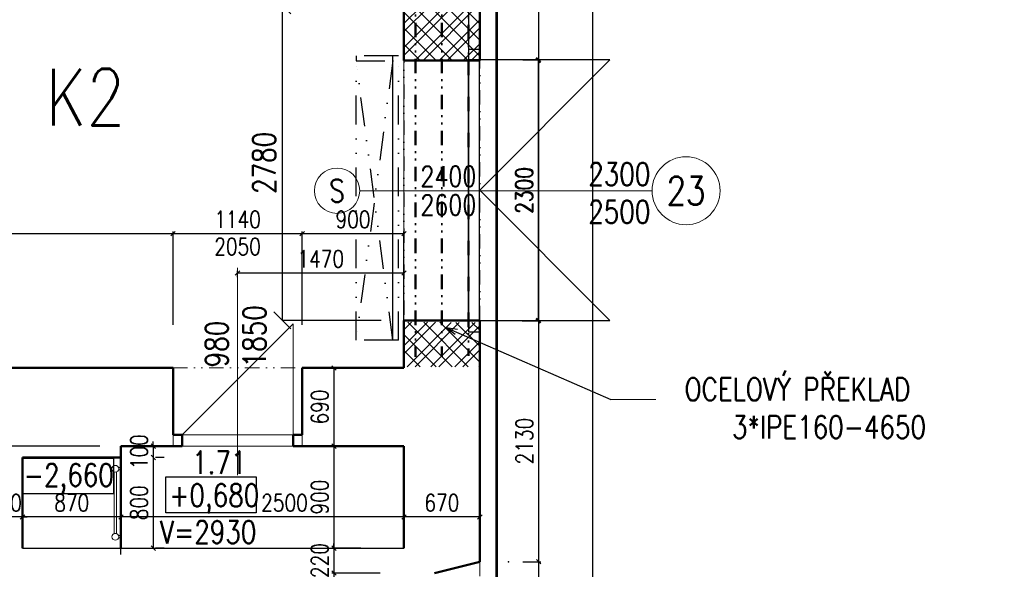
# Model space of a CAD drawing. Header units: millimetres. Extents: x -238874 to 551972, y -298952 to 658415.
# Tile 144 of 256: x 78933 to 87633, y 55873 to 60724. Entities that reach past the tile are written whole.
import ezdxf
from ezdxf.enums import TextEntityAlignment as Align

# ---------------------------------------------------------------- set-up
doc = ezdxf.new("R2010")
doc.units = ezdxf.units.MM
doc.header["$LTSCALE"] = 20
doc.linetypes.add('DIVIDE', pattern=[31.75, 12.7, -6.35, 0, -6.35, 0, -6.35])
doc.linetypes.add('DIVIDE2', pattern=[15.875, 6.35, -3.175, 0, -3.175, 0, -3.175])
for name, color, linetype in [('00_HEDVIKA _KRESBA', 1, 'Continuous'), ('CZ', 255, 'Continuous'), ('KOTY', 8, 'Continuous'), ('ZDP', 50, 'Continuous')]:
    doc.layers.add(name, color=color, linetype=linetype)
doc.layers.add('00_HEDVIKA_DEMOLICE', color=2, linetype='Continuous', lineweight=30, transparency=0.3)
for name, color, linetype, lineweight in [('00_HEDVIKA_OBRYS', 1, 'Continuous', 50), ('CKBUBLINY', 1, 'Continuous', 18), ('CKBUBLINY DEMOLICE', 4, 'Continuous', 18), ('CKBUBLINY_POPIS', 3, 'Continuous', 25), ('CKDVERE_', 120, 'Continuous', 25), ('CKDVERE_OSY', 120, 'Continuous', 18), ('CKDVERE_POPIS', 120, 'Continuous', 25), ('CKKOTY', 3, 'Continuous', 18), ('CKSTENY_SRAF', 8, 'Continuous', 18), ('CKTEXTY_MALE', 140, 'Continuous', 18), ('HEDVIKA_OKNA_PARAPET', 70, 'Continuous', 18), ('NOSNÉ', 8, 'Continuous', 50), ('PRUCHODY', 7, 'Continuous', 18)]:
    doc.layers.add(name, color=color, linetype=linetype, lineweight=lineweight)
doc.layers.add('CKNETISK', color=116, linetype='Continuous', lineweight=18, plot=False)
doc.styles.add('SIMPLEX', font='SIMPLEX.shx', dxfattribs={"width": 0.8, "bigfont": 'CAD13.shx'})
doc.styles.get("Standard").update_dxf_attribs({"font": 'simplex.shx', "width": 0.8})
doc.dimstyles.new('CADKON', dxfattribs={"dimscale": 100, "dimtxt": 2, "dimasz": 1.5, "dimexe": 0, "dimexo": 2, "dimgap": 0.6, "dimtad": 1, "dimrnd": 1, "dimtxsty": 'Standard', "dimblk1": 'OBLIQUE', "dimblk2": 'OBLIQUE', "dimsah": 1, "dimcen": 2.5, "dimadec": 1, "dimazin": 2, "dimtfac": 1, "dimtix": 1, "dimtmove": 2, "dimatfit": 3, "dimldrblk": 'OPEN30', "dimfxl": 5, "dimtfill": 1, "dimtolj": 1, "dimarcsym": 0})
doc.dimstyles.new('CKA', dxfattribs={"dimtxt": 200, "dimasz": 40, "dimexe": 20, "dimexo": 0.2, "dimgap": 50, "dimtad": 1, "dimdec": 0, "dimrnd": 1, "dimzin": 0, "dimdsep": 46, "dimtxsty": 'Standard', "dimblk1": 'OBLIQUE', "dimblk2": 'OBLIQUE', "dimsah": 1, "dimcen": 0.09, "dimclrd": 253, "dimclre": 253, "dimclrt": 253, "dimadec": 0, "dimazin": 0, "dimtfac": 1, "dimtdec": 0, "dimtix": 1, "dimtmove": 2, "dimatfit": 3, "dimfxl": 1, "dimtolj": 1, "dimtzin": 0, "dimarcsym": 0})

# ---------------------------------------------------------------- blocks, each defined once
blk = doc.blocks.new('_OBLIQUE')
at = {"color": 0, "linetype": 'ByBlock'}
blk.add_line((-0.5, -0.5), (0.5, 0.5), dxfattribs=at)
blk = doc.blocks.new('*D1180')
at = {"layer": 'DEFPOINTS', "color": 0, "transparency": 16777216}
for p in [(83145.1, 80790), (83997.4, 80790), (83145.1, 48711.7)]:
    blk.add_point(p, dxfattribs=at)
at = {"layer": 'KOTY', "lineweight": -2, "transparency": 16777216}
for p, q in [((83525.9, 80790), (84017.4, 80790)), ((83997.4, 48711.7), (83997.4, 80790))]:
    blk.add_line(p, q, dxfattribs=at)
at = {"layer": 'KOTY', "lineweight": -2, "transparency": 16777216, "xscale": 40, "yscale": 40, "zscale": 40}
for p, rotation in [((83997.4, 80790), 90), ((83997.4, 48711.7), 270)]:
    blk.add_blockref('_OBLIQUE', p, dxfattribs=dict(at, rotation=rotation))
at = {"layer": 'KOTY', "transparency": 16777216, "insert": (83872.4, 64750.9), "char_height": 150, "attachment_point": 5, "rotation": 90, "style": 'SIMPLEX'}
blk.add_mtext('\\A1;32078', dxfattribs=at)
blk = doc.blocks.new('*D1181')
at = {"layer": 'DEFPOINTS', "color": 0, "transparency": 16777216}
for p in [(78824.8, 77550), (80288, 77550), (80288, 57650)]:
    blk.add_point(p, dxfattribs=at)
at = {"layer": 'KOTY', "lineweight": -2, "transparency": 16777216}
for p, q in [((79907.2, 77550), (78804.8, 77550)), ((78824.8, 57650), (78824.8, 77550))]:
    blk.add_line(p, q, dxfattribs=at)
at = {"layer": 'KOTY', "lineweight": -2, "transparency": 16777216, "xscale": 40, "yscale": 40, "zscale": 40}
for p, rotation in [((78824.8, 77550), 90), ((78824.8, 57650), 270)]:
    blk.add_blockref('_OBLIQUE', p, dxfattribs=dict(at, rotation=rotation))
at = {"layer": 'KOTY', "transparency": 16777216, "insert": (78699.8, 67600), "char_height": 150, "attachment_point": 5, "rotation": 90, "style": 'SIMPLEX'}
blk.add_mtext('\\A1;19900', dxfattribs=at)
blk = doc.blocks.new('*D1194')
at = {"layer": 'DEFPOINTS', "color": 0, "transparency": 16777216}
for p in [(82998, 55940), (82998, 54370), (83517.8, 54370)]:
    blk.add_point(p, dxfattribs=at)
at = {"layer": 'KOTY', "lineweight": -2, "transparency": 16777216}
for p, q in [((83517.8, 55940), (83517.8, 54370)), ((83378.7, 54370), (83537.8, 54370))]:
    blk.add_line(p, q, dxfattribs=at)
at = {"layer": 'KOTY', "lineweight": -2, "transparency": 16777216, "xscale": 40, "yscale": 40, "zscale": 40}
for p, rotation in [((83517.8, 55940), 90), ((83517.8, 54370), 270)]:
    blk.add_blockref('_OBLIQUE', p, dxfattribs=dict(at, rotation=rotation))
at = {"layer": 'KOTY', "transparency": 16777216, "insert": (83392.8, 55155), "char_height": 150, "attachment_point": 5, "rotation": 90, "style": 'SIMPLEX'}
blk.add_mtext('\\A1;1570', dxfattribs=at)
blk = doc.blocks.new('*D1241')
at = {"layer": 'DEFPOINTS', "color": 0, "transparency": 16777216}
for p in [(82998, 62410), (82998, 60370), (83517.8, 60370)]:
    blk.add_point(p, dxfattribs=at)
at = {"layer": 'KOTY', "lineweight": -2, "transparency": 16777216}
for p, q in [((83517.8, 62410), (83517.8, 60370)), ((83378.7, 60370), (83537.8, 60370))]:
    blk.add_line(p, q, dxfattribs=at)
at = {"layer": 'KOTY', "lineweight": -2, "transparency": 16777216, "xscale": 40, "yscale": 40, "zscale": 40}
for p, rotation in [((83517.8, 62410), 90), ((83517.8, 60370), 270)]:
    blk.add_blockref('_OBLIQUE', p, dxfattribs=dict(at, rotation=rotation))
at = {"layer": 'KOTY', "transparency": 16777216, "insert": (83392.8, 61390), "char_height": 150, "attachment_point": 5, "rotation": 90, "style": 'SIMPLEX'}
blk.add_mtext('\\A1;2030', dxfattribs=at)
blk = doc.blocks.new('*D1242')
at = {"layer": 'DEFPOINTS', "color": 0, "transparency": 16777216}
for p in [(82998, 60370), (82898, 58070), (83517.8, 58070)]:
    blk.add_point(p, dxfattribs=at)
at = {"layer": 'KOTY', "lineweight": -2, "transparency": 16777216}
for p, q in [((83517.8, 60370), (83517.8, 58070)), ((83278.7, 58070), (83537.8, 58070))]:
    blk.add_line(p, q, dxfattribs=at)
at = {"layer": 'KOTY', "lineweight": -2, "transparency": 16777216, "xscale": 40, "yscale": 40, "zscale": 40}
for p, rotation in [((83517.8, 60370), 90), ((83517.8, 58070), 270)]:
    blk.add_blockref('_OBLIQUE', p, dxfattribs=dict(at, rotation=rotation))
at = {"layer": 'KOTY', "transparency": 16777216, "insert": (83392.8, 59220), "char_height": 150, "attachment_point": 5, "rotation": 90, "style": 'SIMPLEX'}
blk.add_mtext('\\A1;2300', dxfattribs=at)
blk = doc.blocks.new('*D1243')
at = {"layer": 'DEFPOINTS', "color": 0, "transparency": 16777216}
for p in [(82898, 58070), (82998, 55940), (83517.8, 55940)]:
    blk.add_point(p, dxfattribs=at)
at = {"layer": 'KOTY', "lineweight": -2, "transparency": 16777216}
for p, q in [((83517.8, 58070), (83517.8, 55940)), ((83378.7, 55940), (83537.8, 55940))]:
    blk.add_line(p, q, dxfattribs=at)
at = {"layer": 'KOTY', "lineweight": -2, "transparency": 16777216, "xscale": 40, "yscale": 40, "zscale": 40}
for p, rotation in [((83517.8, 58070), 90), ((83517.8, 55940), 270)]:
    blk.add_blockref('_OBLIQUE', p, dxfattribs=dict(at, rotation=rotation))
at = {"layer": 'KOTY', "transparency": 16777216, "insert": (83392.8, 57005), "char_height": 150, "attachment_point": 5, "rotation": 90, "style": 'SIMPLEX'}
blk.add_mtext('\\A1;2130', dxfattribs=at)
blk = doc.blocks.new('*D1244')
at = {"layer": 'DEFPOINTS', "color": 0, "transparency": 16777216}
for p in [(79652.4, 62620), (78486.6, 57650), (80022.4, 57650)]:
    blk.add_point(p, dxfattribs=at)
at = {"layer": 'KOTY', "lineweight": -2, "transparency": 16777216}
for p, q in [((78486.6, 62620), (78486.6, 57650)), ((79641.6, 57650), (78466.6, 57650))]:
    blk.add_line(p, q, dxfattribs=at)
at = {"layer": 'KOTY', "lineweight": -2, "transparency": 16777216, "xscale": 40, "yscale": 40, "zscale": 40}
for p, rotation in [((78486.6, 62620), 90), ((78486.6, 57650), 270)]:
    blk.add_blockref('_OBLIQUE', p, dxfattribs=dict(at, rotation=rotation))
at = {"layer": 'KOTY', "transparency": 16777216, "insert": (78361.6, 60135), "char_height": 150, "attachment_point": 5, "rotation": 90, "style": 'SIMPLEX'}
blk.add_mtext('\\A1;4970', dxfattribs=at)
blk = doc.blocks.new('*D1247')
at = {"layer": 'DEFPOINTS', "color": 0, "transparency": 16777216}
for p in [(80288, 58836.1), (76748, 57650), (80288, 57650)]:
    blk.add_point(p, dxfattribs=at)
at = {"layer": 'KOTY', "lineweight": -2, "transparency": 16777216}
for p, q in [((76748, 58836.1), (80288, 58836.1)), ((80288, 58030.8), (80288, 58856.1))]:
    blk.add_line(p, q, dxfattribs=at)
at = {"layer": 'KOTY', "lineweight": -2, "transparency": 16777216, "xscale": 40, "yscale": 40, "zscale": 40, "rotation": 180}
blk.add_blockref('_OBLIQUE', (76748, 58836.1), dxfattribs=at)
at = {"layer": 'KOTY', "lineweight": -2, "transparency": 16777216, "xscale": 40, "yscale": 40, "zscale": 40}
blk.add_blockref('_OBLIQUE', (80288, 58836.1), dxfattribs=at)
at = {"layer": 'KOTY', "transparency": 16777216, "insert": (78518, 58961.1), "char_height": 150, "attachment_point": 5, "style": 'SIMPLEX'}
blk.add_mtext('\\A1;3540', dxfattribs=at)
blk = doc.blocks.new('*D1258')
at = {"layer": 'DEFPOINTS', "color": 0, "transparency": 16777216}
for p in [(80022.4, 57650), (78486.6, 56960), (80022.4, 56960)]:
    blk.add_point(p, dxfattribs=at)
at = {"layer": 'KOTY', "lineweight": -2, "transparency": 16777216}
for p, q in [((78486.6, 57650), (78486.6, 56960)), ((79641.6, 56960), (78466.6, 56960))]:
    blk.add_line(p, q, dxfattribs=at)
at = {"layer": 'KOTY', "lineweight": -2, "transparency": 16777216, "xscale": 40, "yscale": 40, "zscale": 40}
for p, rotation in [((78486.6, 57650), 90), ((78486.6, 56960), 270)]:
    blk.add_blockref('_OBLIQUE', p, dxfattribs=dict(at, rotation=rotation))
at = {"layer": 'KOTY', "transparency": 16777216, "insert": (78361.6, 57305), "char_height": 150, "attachment_point": 5, "rotation": 90, "style": 'SIMPLEX'}
blk.add_mtext('\\A1;690', dxfattribs=at)
blk = doc.blocks.new('*D1259')
at = {"layer": 'DEFPOINTS', "color": 0, "transparency": 16777216}
for p in [(80022.4, 56960), (78486.6, 55510), (78502.4, 55510)]:
    blk.add_point(p, dxfattribs=at)
at = {"layer": 'KOTY', "lineweight": -2, "transparency": 16777216}
for p, q in [((78486.6, 56960), (78486.6, 55510)), ((78121.6, 55510), (78466.6, 55510))]:
    blk.add_line(p, q, dxfattribs=at)
at = {"layer": 'KOTY', "lineweight": -2, "transparency": 16777216, "xscale": 40, "yscale": 40, "zscale": 40}
for p, rotation in [((78486.6, 56960), 90), ((78486.6, 55510), 270)]:
    blk.add_blockref('_OBLIQUE', p, dxfattribs=dict(at, rotation=rotation))
at = {"layer": 'KOTY', "transparency": 16777216, "insert": (78361.6, 56235), "char_height": 150, "attachment_point": 5, "rotation": 90, "style": 'SIMPLEX'}
blk.add_mtext('\\A1;1450', dxfattribs=at)
blk = doc.blocks.new('*D1260')
at = {"layer": 'DEFPOINTS', "color": 0, "transparency": 16777216}
for p in [(82328, 56529.2), (82998, 56529.2), (82328, 56334.8)]:
    blk.add_point(p, dxfattribs=at)
at = {"layer": 'KOTY', "lineweight": -2, "transparency": 16777216}
for p, q in [((82998, 56334.8), (82328, 56334.8)), ((82328, 56148.4), (82328, 56314.8))]:
    blk.add_line(p, q, dxfattribs=at)
at = {"layer": 'KOTY', "lineweight": -2, "transparency": 16777216, "xscale": 40, "yscale": 40, "zscale": 40, "rotation": 180}
blk.add_blockref('_OBLIQUE', (82328, 56334.8), dxfattribs=at)
at = {"layer": 'KOTY', "lineweight": -2, "transparency": 16777216, "xscale": 40, "yscale": 40, "zscale": 40}
blk.add_blockref('_OBLIQUE', (82998, 56334.8), dxfattribs=at)
at = {"layer": 'KOTY', "transparency": 16777216, "insert": (82663, 56459.8), "char_height": 150, "attachment_point": 5, "style": 'SIMPLEX'}
blk.add_mtext('\\A1;670', dxfattribs=at)
blk = doc.blocks.new('*D1261')
at = {"layer": 'DEFPOINTS', "color": 0, "transparency": 16777216}
for p in [(82328, 56529.2), (79828, 56384.2), (79828, 56334.8)]:
    blk.add_point(p, dxfattribs=at)
at = {"layer": 'KOTY', "lineweight": -2, "transparency": 16777216}
for p, q in [((82328, 56334.8), (79828, 56334.8)), ((79828, 56003.4), (79828, 56314.8))]:
    blk.add_line(p, q, dxfattribs=at)
at = {"layer": 'KOTY', "lineweight": -2, "transparency": 16777216, "xscale": 40, "yscale": 40, "zscale": 40, "rotation": 180}
blk.add_blockref('_OBLIQUE', (79828, 56334.8), dxfattribs=at)
at = {"layer": 'KOTY', "lineweight": -2, "transparency": 16777216, "xscale": 40, "yscale": 40, "zscale": 40}
blk.add_blockref('_OBLIQUE', (82328, 56334.8), dxfattribs=at)
at = {"layer": 'KOTY', "transparency": 16777216, "insert": (81273, 56459.8), "char_height": 150, "attachment_point": 5, "style": 'SIMPLEX'}
blk.add_mtext('\\A1;2500', dxfattribs=at)
blk = doc.blocks.new('*D1262')
at = {"layer": 'DEFPOINTS', "color": 0, "transparency": 16777216}
for p in [(79828, 56384.2), (78958, 56334.8), (78958, 56334.8)]:
    blk.add_point(p, dxfattribs=at)
at = {"layer": 'KOTY', "lineweight": -2, "transparency": 16777216}
for p, q in [((78958, 56715.6), (78958, 56354.8)), ((79828, 56334.8), (78958, 56334.8))]:
    blk.add_line(p, q, dxfattribs=at)
at = {"layer": 'KOTY', "lineweight": -2, "transparency": 16777216, "xscale": 40, "yscale": 40, "zscale": 40, "rotation": 180}
blk.add_blockref('_OBLIQUE', (78958, 56334.8), dxfattribs=at)
at = {"layer": 'KOTY', "lineweight": -2, "transparency": 16777216, "xscale": 40, "yscale": 40, "zscale": 40}
blk.add_blockref('_OBLIQUE', (79828, 56334.8), dxfattribs=at)
at = {"layer": 'KOTY', "transparency": 16777216, "insert": (79393, 56459.8), "char_height": 150, "attachment_point": 5, "style": 'SIMPLEX'}
blk.add_mtext('\\A1;870', dxfattribs=at)
blk = doc.blocks.new('*D1263')
at = {"layer": 'DEFPOINTS', "color": 0, "transparency": 16777216}
for p in [(78638, 56334.8), (78638, 56334.8), (78958, 56334.8)]:
    blk.add_point(p, dxfattribs=at)
at = {"layer": 'KOTY', "lineweight": -2, "transparency": 16777216}
for p, q in [((78638, 56715.6), (78638, 56354.8)), ((78638, 56334.8), (78598, 56334.8)), ((78958, 56334.8), (78638, 56334.8)), ((78958, 56334.8), (78998, 56334.8))]:
    blk.add_line(p, q, dxfattribs=at)
at = {"layer": 'KOTY', "lineweight": -2, "transparency": 16777216, "xscale": 40, "yscale": 40, "zscale": 40}
blk.add_blockref('_OBLIQUE', (78638, 56334.8), dxfattribs=at)
at = {"layer": 'KOTY', "lineweight": -2, "transparency": 16777216, "xscale": 40, "yscale": 40, "zscale": 40, "rotation": 180}
blk.add_blockref('_OBLIQUE', (78958, 56334.8), dxfattribs=at)
at = {"layer": 'KOTY', "transparency": 16777216, "insert": (78798, 56459.8), "char_height": 150, "attachment_point": 5, "style": 'SIMPLEX'}
blk.add_mtext('\\A1;320', dxfattribs=at)
blk = doc.blocks.new('*D1264')
at = {"layer": 'DEFPOINTS', "color": 0, "transparency": 16777216}
for p in [(82328, 57650), (81709.6, 56960), (82328, 56960)]:
    blk.add_point(p, dxfattribs=at)
at = {"layer": 'KOTY', "lineweight": -2, "transparency": 16777216}
for p, q in [((81709.6, 57650), (81709.6, 56960)), ((81947.2, 56960), (81689.6, 56960))]:
    blk.add_line(p, q, dxfattribs=at)
at = {"layer": 'KOTY', "lineweight": -2, "transparency": 16777216, "xscale": 40, "yscale": 40, "zscale": 40}
for p, rotation in [((81709.6, 57650), 90), ((81709.6, 56960), 270)]:
    blk.add_blockref('_OBLIQUE', p, dxfattribs=dict(at, rotation=rotation))
at = {"layer": 'KOTY', "transparency": 16777216, "insert": (81584.6, 57305), "char_height": 150, "attachment_point": 5, "rotation": 90, "style": 'SIMPLEX'}
blk.add_mtext('\\A1;690', dxfattribs=at)
blk = doc.blocks.new('*D1265')
at = {"layer": 'DEFPOINTS', "color": 0, "transparency": 16777216}
for p in [(82328, 56960), (81709.6, 56060), (82328, 56060)]:
    blk.add_point(p, dxfattribs=at)
at = {"layer": 'KOTY', "lineweight": -2, "transparency": 16777216}
for p, q in [((81709.6, 56960), (81709.6, 56060)), ((81947.2, 56060), (81689.6, 56060))]:
    blk.add_line(p, q, dxfattribs=at)
at = {"layer": 'KOTY', "lineweight": -2, "transparency": 16777216, "xscale": 40, "yscale": 40, "zscale": 40}
for p, rotation in [((81709.6, 56960), 90), ((81709.6, 56060), 270)]:
    blk.add_blockref('_OBLIQUE', p, dxfattribs=dict(at, rotation=rotation))
at = {"layer": 'KOTY', "transparency": 16777216, "insert": (81584.6, 56510), "char_height": 150, "attachment_point": 5, "rotation": 90, "style": 'SIMPLEX'}
blk.add_mtext('\\A1;900', dxfattribs=at)
blk = doc.blocks.new('*D1266')
at = {"layer": 'DEFPOINTS', "color": 0, "transparency": 16777216}
for p in [(82328, 56060), (81709.6, 55840.1), (82498, 55840.1)]:
    blk.add_point(p, dxfattribs=at)
at = {"layer": 'KOTY', "lineweight": -2, "transparency": 16777216}
for p, q in [((81709.6, 56060), (81709.6, 56100)), ((81709.6, 56060), (81709.6, 55840.1)), ((82117.2, 55840.1), (81689.6, 55840.1)), ((81709.6, 55840.1), (81709.6, 55800.1))]:
    blk.add_line(p, q, dxfattribs=at)
at = {"layer": 'KOTY', "lineweight": -2, "transparency": 16777216, "xscale": 40, "yscale": 40, "zscale": 40}
for p, rotation in [((81709.6, 56060), 270), ((81709.6, 55840.1), 90)]:
    blk.add_blockref('_OBLIQUE', p, dxfattribs=dict(at, rotation=rotation))
at = {"layer": 'KOTY', "transparency": 16777216, "insert": (81584.6, 55950.1), "char_height": 150, "attachment_point": 5, "rotation": 90, "style": 'SIMPLEX'}
blk.add_mtext('\\A1;220', dxfattribs=at)
blk = doc.blocks.new('*D1267')
at = {"layer": 'DEFPOINTS', "color": 0, "transparency": 16777216}
for p in [(79828, 56960), (79828, 56860), (80113.3, 56860)]:
    blk.add_point(p, dxfattribs=at)
at = {"layer": 'KOTY', "lineweight": -2, "transparency": 16777216}
for p, q in [((80113.3, 56960), (80113.3, 57000)), ((80113.3, 56960), (80113.3, 56860)), ((80113.3, 56860), (80113.3, 56820)), ((80208.7, 56860), (80133.3, 56860))]:
    blk.add_line(p, q, dxfattribs=at)
at = {"layer": 'KOTY', "lineweight": -2, "transparency": 16777216, "xscale": 40, "yscale": 40, "zscale": 40}
for p, rotation in [((80113.3, 56960), 270), ((80113.3, 56860), 90)]:
    blk.add_blockref('_OBLIQUE', p, dxfattribs=dict(at, rotation=rotation))
at = {"layer": 'KOTY', "transparency": 16777216, "insert": (79988.3, 56910), "char_height": 150, "attachment_point": 5, "rotation": 90, "style": 'SIMPLEX'}
blk.add_mtext('\\A1;100', dxfattribs=at)
blk = doc.blocks.new('*D1268')
at = {"layer": 'DEFPOINTS', "color": 0, "transparency": 16777216}
for p in [(79828, 56860), (79828, 56060), (80113.3, 56060)]:
    blk.add_point(p, dxfattribs=at)
at = {"layer": 'KOTY', "lineweight": -2, "transparency": 16777216}
for p, q in [((80113.3, 56860), (80113.3, 56060)), ((80208.7, 56060), (80133.3, 56060))]:
    blk.add_line(p, q, dxfattribs=at)
at = {"layer": 'KOTY', "lineweight": -2, "transparency": 16777216, "xscale": 40, "yscale": 40, "zscale": 40}
for p, rotation in [((80113.3, 56860), 90), ((80113.3, 56060), 270)]:
    blk.add_blockref('_OBLIQUE', p, dxfattribs=dict(at, rotation=rotation))
at = {"layer": 'KOTY', "transparency": 16777216, "insert": (79988.3, 56460), "char_height": 150, "attachment_point": 5, "rotation": 90, "style": 'SIMPLEX'}
blk.add_mtext('\\A1;800', dxfattribs=at)
blk = doc.blocks.new('*D1269')
at = {"layer": 'DEFPOINTS', "color": 0, "transparency": 16777216}
for p in [(81428, 58836.1), (80288, 57650), (81428, 57650)]:
    blk.add_point(p, dxfattribs=at)
at = {"layer": 'KOTY', "lineweight": -2, "transparency": 16777216}
for p, q in [((80288, 58836.1), (81428, 58836.1)), ((81428, 58030.8), (81428, 58856.1))]:
    blk.add_line(p, q, dxfattribs=at)
at = {"layer": 'KOTY', "lineweight": -2, "transparency": 16777216, "xscale": 40, "yscale": 40, "zscale": 40, "rotation": 180}
blk.add_blockref('_OBLIQUE', (80288, 58836.1), dxfattribs=at)
at = {"layer": 'KOTY', "lineweight": -2, "transparency": 16777216, "xscale": 40, "yscale": 40, "zscale": 40}
blk.add_blockref('_OBLIQUE', (81428, 58836.1), dxfattribs=at)
at = {"layer": 'KOTY', "transparency": 16777216, "insert": (80858, 58961.1), "char_height": 150, "attachment_point": 5, "style": 'SIMPLEX'}
blk.add_mtext('\\A1;1140', dxfattribs=at)
blk = doc.blocks.new('*D1270')
at = {"layer": 'DEFPOINTS', "color": 0, "transparency": 16777216}
for p in [(82328, 58836.1), (81428, 57650), (82328, 57650)]:
    blk.add_point(p, dxfattribs=at)
at = {"layer": 'KOTY', "lineweight": -2, "transparency": 16777216}
for p, q in [((81428, 58836.1), (82328, 58836.1)), ((82328, 58030.8), (82328, 58856.1))]:
    blk.add_line(p, q, dxfattribs=at)
at = {"layer": 'KOTY', "lineweight": -2, "transparency": 16777216, "xscale": 40, "yscale": 40, "zscale": 40, "rotation": 180}
blk.add_blockref('_OBLIQUE', (81428, 58836.1), dxfattribs=at)
at = {"layer": 'KOTY', "lineweight": -2, "transparency": 16777216, "xscale": 40, "yscale": 40, "zscale": 40}
blk.add_blockref('_OBLIQUE', (82328, 58836.1), dxfattribs=at)
at = {"layer": 'KOTY', "transparency": 16777216, "insert": (81878, 58961.1), "char_height": 150, "attachment_point": 5, "style": 'SIMPLEX'}
blk.add_mtext('\\A1;900', dxfattribs=at)
blk = doc.blocks.new('*D1271')
at = {"layer": 'DEFPOINTS', "color": 0, "transparency": 16777216}
for p in [(80858, 58488.2), (80858, 58070), (82328, 58070)]:
    blk.add_point(p, dxfattribs=at)
at = {"layer": 'KOTY', "lineweight": -2, "transparency": 16777216}
for p, q in [((80858, 58450.8), (80858, 58508.2)), ((82328, 58488.2), (80858, 58488.2))]:
    blk.add_line(p, q, dxfattribs=at)
at = {"layer": 'KOTY', "lineweight": -2, "transparency": 16777216, "xscale": 40, "yscale": 40, "zscale": 40, "rotation": 180}
blk.add_blockref('_OBLIQUE', (80858, 58488.2), dxfattribs=at)
at = {"layer": 'KOTY', "lineweight": -2, "transparency": 16777216, "xscale": 40, "yscale": 40, "zscale": 40}
blk.add_blockref('_OBLIQUE', (82328, 58488.2), dxfattribs=at)
at = {"layer": 'KOTY', "transparency": 16777216, "insert": (81593, 58613.2), "char_height": 150, "attachment_point": 5, "style": 'SIMPLEX'}
blk.add_mtext('\\A1;1470', dxfattribs=at)
blk = doc.blocks.new('*D3487')
at = {"layer": 'DEFPOINTS', "color": 0, "transparency": 16777216}
for p in [(82992.8, 60364.9), (82992.8, 58064.9), (83512.7, 58064.9)]:
    blk.add_point(p, dxfattribs=at)
at = {"layer": 'KOTY', "lineweight": -2, "transparency": 16777216}
for p, q in [((83512.7, 60364.9), (83512.7, 58064.9)), ((83373.6, 58064.9), (83532.7, 58064.9))]:
    blk.add_line(p, q, dxfattribs=at)
at = {"layer": 'KOTY', "lineweight": -2, "transparency": 16777216, "xscale": 40, "yscale": 40, "zscale": 40}
for p, rotation in [((83512.7, 60364.9), 90), ((83512.7, 58064.9), 270)]:
    blk.add_blockref('_OBLIQUE', p, dxfattribs=dict(at, rotation=rotation))
at = {"layer": 'KOTY', "transparency": 16777216, "insert": (83387.7, 59214.9), "char_height": 150, "attachment_point": 5, "rotation": 90, "style": 'SIMPLEX'}
blk.add_mtext('\\A1;2300', dxfattribs=at)
blk = doc.blocks.new('*D3494')
at = {"layer": 'CKKOTY', "color": 0, "lineweight": -2, "transparency": 16777216}
for p, q in [((82128, 60850), (81253.3, 60850)), ((81253.3, 60850), (81253.3, 58070)), ((82128, 58070), (81253.3, 58070))]:
    blk.add_line(p, q, dxfattribs=at)
at = {"layer": 'DEFPOINTS', "color": 0, "transparency": 16777216}
for p in [(82328, 60850), (81253.3, 58070), (82328, 58070)]:
    blk.add_point(p, dxfattribs=at)
at = {"layer": 'CKKOTY', "color": 0, "lineweight": -2, "transparency": 16777216, "xscale": 150, "yscale": 150, "zscale": 150}
for p, rotation in [((81253.3, 60850), 90), ((81253.3, 58070), 270)]:
    blk.add_blockref('_OBLIQUE', p, dxfattribs=dict(at, rotation=rotation))
at = {"layer": 'CKKOTY', "color": 0, "transparency": 16777216, "insert": (81093.3, 59460), "char_height": 200, "attachment_point": 5, "rotation": 90, "bg_fill": 3, "box_fill_scale": 1.1, "bg_fill_color": 256, "bg_fill_true_color": 13158600, "bg_fill_transparency": 0}
blk.add_mtext('\\A1;2780', dxfattribs=at)
blk = doc.blocks.new('_Open30')
at = {"color": 0, "lineweight": -2}
for p, q in [((-1, 0.268), (0, 0)), ((0, 0), (-1, -0.268)), ((0, 0), (-1, 0))]:
    blk.add_line(p, q, dxfattribs=at)
blk = doc.blocks.new('CK_BUBBLE_1_0_0')
at = {"color": 0, "linetype": 'ByBlock', "lineweight": -2}
blk.add_circle((0, 0), 1, dxfattribs=at)

msp = doc.modelspace()

# ---------------------------------------------------------------- hatches: boundary and pattern name
at = {"layer": 'CKSTENY_SRAF'}
h = msp.add_hatch(dxfattribs=at)
h.set_pattern_fill('ZDIVO-STR_PEV', color=256, scale=50)
h.set_pattern_definition([(45, (0, 0), (-106.06602, 106.06602), []), (45, (70.71, 0), (-106.06602, 106.06602), []), (135, (0, 0), (-70.71068, -70.71068), [])])
h.paths.add_polyline_path([(82997.962, 60364.232), (82327.962, 60365.583), (82327.962, 60850.723), (82997.962, 60849.372)])

# ---------------------------------------------------------------- linework, layer by layer
at = {"layer": '00_HEDVIKA _KRESBA', "linetype": 'DIVIDE2'}
for p, q in [((82327.962, 60470.047), (82327.962, 57970.047)), ((82997.962, 58070.047), (82997.962, 60364.908))]:
    msp.add_line(p, q, dxfattribs=at)
at = {"layer": '00_HEDVIKA_DEMOLICE'}
for p, q in [((82897.962, 62400.047), (82897.962, 60470.047)), ((82997.962, 62400.047), (82997.962, 60370.047)), ((82897.962, 60470.047), (82897.962, 57970.047)), ((82897.962, 60464.908), (82997.962, 60464.908)), ((84147.962, 60370.047), (82897.962, 60370.047)), ((82897.962, 58070.047), (82897.962, 60370.047)), ((82996.75, 58070.047), (82996.75, 60370.047)), ((82997.962, 59220.047), (84147.962, 60370.047)), ((84147.962, 58070.047), (82997.962, 59220.047)), ((82897.962, 58070.047), (84147.962, 58070.047)), ((82897.962, 57970.047), (82997.962, 57970.047))]:
    msp.add_line(p, q, dxfattribs=at)
at = {"layer": '00_HEDVIKA_OBRYS', "linetype": 'DIVIDE2'}
for p, q in [((82429.61, 62286.181), (82429.61, 57746.883)), ((82662.962, 62286.181), (82662.962, 57746.883)), ((82897.962, 62268.304), (82897.962, 57757.887))]:
    msp.add_line(p, q, dxfattribs=at)
at = {"layer": '00_HEDVIKA_OBRYS'}
msp.add_lwpolyline([(82997.962, 60364.908), (82327.962, 60364.908), (82327.962, 60850.047), (82997.962, 60850.047)], close=True, dxfattribs=at)
at = {"layer": 'CKBUBLINY'}
for q in [(82892.823, 59214.908), (84520.934, 59214.908)]:
    msp.add_line((84520.934, 59214.908), q, dxfattribs=at)
at = {"layer": 'CKDVERE_', "linetype": 'DIVIDE'}
msp.add_line((82229.389, 57894.908), (81905.395, 57894.908), dxfattribs=at)
at = {"layer": 'CKDVERE_'}
msp.add_line((82279.389, 57894.908), (82229.389, 57894.908), dxfattribs=at)
at = {"layer": 'CKDVERE_OSY'}
msp.add_line((82892.823, 59214.908), (81944.788, 59214.908), dxfattribs=at)
at = {"layer": 'CKNETISK', "lineweight": 53}
msp.add_line((83147.962, -240764.395), (83147.962, 658415.336), dxfattribs=at)
at = {"layer": 'CKTEXTY_MALE'}
msp.add_line((84154.929, 57373.05), (84554.929, 57373.05), dxfattribs=at)
at = {"layer": 'CZ', "color": 7}
for points in [[(78962.293, 56854.568), (79761.319, 56854.568), (79761.319, 56538.631), (78962.293, 56538.631)], [(80223.614, 56688.064), (81022.641, 56688.064), (81022.641, 56372.126), (80223.614, 56372.126)]]:
    msp.add_lwpolyline(points, close=True, dxfattribs=at)
at = {"layer": 'HEDVIKA_OKNA_PARAPET'}
for p, q in [((82327.962, 62410.047), (82327.962, 58070.047)), ((82994.202, 62410.047), (82994.202, 60370.047)), ((82327.962, 60364.908), (82897.962, 60364.908))]:
    msp.add_line(p, q, dxfattribs=at)
at = {"layer": 'KOTY'}
for p in [(80287.962, 57410.327), (81427.962, 57410.327), (83251.968, 55940.047)]:
    msp.add_point(p, dxfattribs=at)
at = {"layer": 'NOSNÉ'}
for p, q in [((82327.962, 58070.047), (82327.962, 57650.047)), ((82997.962, 58070.047), (82327.962, 58070.047)), ((82892.823, 58070.047), (82327.962, 58070.047)), ((82997.962, 55940.047), (82997.962, 58070.047)), ((76747.962, 57650.047), (80287.962, 57650.047)), ((80287.962, 57060.047), (80287.962, 57650.047)), ((81427.962, 57650.047), (82327.962, 57650.047)), ((81427.962, 57650.047), (81427.962, 57060.047)), ((80367.962, 57060.047), (80287.962, 57060.047)), ((80367.962, 56960.047), (80367.962, 57060.047)), ((81347.962, 57060.047), (81347.962, 56960.047)), ((81427.962, 57060.047), (81347.962, 57060.047)), ((79827.962, 56960.047), (79827.962, 56860.047)), ((79827.962, 56960.047), (80367.962, 56960.047)), ((81347.962, 56960.047), (82327.962, 56960.047)), ((82327.962, 56960.047), (82327.962, 56060.047)), ((78957.962, 56860.047), (79827.962, 56860.047)), ((78957.962, 56860.047), (78957.962, 56060.047)), ((79827.962, 56860.047), (79827.962, 56060.047)), ((82597.962, 55840.047), (82997.962, 55940.047))]:
    msp.add_line(p, q, dxfattribs=at)
at = {"layer": 'PRUCHODY'}
for p, q in [((81944.788, 59214.908), (83405.469, 59214.908)), ((80857.962, 56702.989), (80857.962, 58532.989)), ((80367.962, 57060.047), (81347.962, 58040.047)), ((81347.962, 58040.047), (81347.962, 57060.047)), ((80287.962, 57060.047), (80287.962, 56960.047)), ((80367.962, 57060.047), (81347.962, 57060.047)), ((81427.962, 57060.047), (81427.962, 56960.047)), ((80367.962, 56960.047), (81347.962, 56960.047)), ((79767.962, 56731.763), (79767.962, 56188.332)), ((79787.962, 56731.763), (79787.962, 56188.332)), ((79806.246, 56770.047), (79827.962, 56770.047)), ((79806.246, 56750.047), (79827.962, 56750.047)), ((79806.246, 56170.047), (79827.962, 56170.047)), ((79806.246, 56150.047), (79827.962, 56150.047))]:
    msp.add_line(p, q, dxfattribs=at)
at = {"layer": 'PRUCHODY', "linetype": 'DIVIDE2'}
for p, q in [((80287.962, 57650.047), (81427.962, 57650.047)), ((82997.962, 55940.047), (82997.962, 54370.047))]:
    msp.add_line(p, q, dxfattribs=at)
at = {"layer": 'PRUCHODY'}
for centre in [(79777.962, 56760.047), (79777.962, 56160.047)]:
    msp.add_circle(centre, 30, dxfattribs=at)
at = {"layer": 'ZDP'}
msp.add_line((78957.962, 56060.047), (82327.962, 56060.047), dxfattribs=at)

# ---------------------------------------------------------------- block references
at = {"layer": 'CKBUBLINY'}
ref = msp.add_blockref('CK_BUBBLE_1_0_0', (84820.934, 59214.707), dxfattribs=dict(at, xscale=300, yscale=300, zscale=300))
ref.add_attrib('NUM1', '23', dxfattribs={"layer": 'CKBUBLINY_POPIS', "height": 250, "width": 0.8, "flags": 8}).set_placement((84820.934, 59214.707), align=Align.MIDDLE_CENTER)

# ---------------------------------------------------------------- texts
at = {"layer": '00_HEDVIKA_DEMOLICE', "insert": (83956.7, 59461.373), "char_height": 200, "width": 1830.1, "attachment_point": 1}
msp.add_mtext('2300\\P2500', dxfattribs=at)
at = {"layer": 'CKDVERE_POPIS', "width": 0.8}
msp.add_text('2400', height=180, dxfattribs=at).set_placement((82720.823, 59250.908), align=Align.CENTER)
msp.add_text('2600', height=180, dxfattribs=at).set_placement((82720.823, 59178.908), align=Align.TOP_CENTER)
at = {"layer": 'CZ', "color": 7, "width": 0.8}
msp.add_text('K2', height=500, dxfattribs=at).set_placement((79162.226, 59791.692))
at = {"layer": 'CZ', "color": 7, "insert": (80574.06, 57655.596), "char_height": 200, "width": 1830.1, "attachment_point": 1, "rotation": 90}
msp.add_mtext('980\\P1850', dxfattribs=at)
at = {"layer": 'CZ', "color": 7, "char_height": 200, "width": 1830.1, "attachment_point": 1}
for s, insert in [('1.71', (80456.401, 56915.851)), ('-2,660', (78969.33, 56804.64)), ('+0,680', (80254.45, 56626.242)), ('V=2930', (80173.814, 56301.529))]:
    msp.add_mtext(s, dxfattribs=dict(at, insert=insert))
at = {"layer": 'KOTY', "insert": (80857.962, 58721.344), "char_height": 150, "attachment_point": 5, "style": 'SIMPLEX'}
msp.add_mtext('2050', dxfattribs=at)

# ---------------------------------------------------------------- dimensions: what is measured, and where the dimension line sits
at = {"layer": 'KOTY'}
for base, p1, p2, angle, text, picture, middle in [((83997.408, 80790.047), (83145.1, 48711.708), (83145.1, 80790.047), 270, '32078', '*D1180', (83872.408, 64750.878)), ((78824.756, 77550.047), (80287.962, 57650.047), (80287.962, 77550.047), 90, '19900', '*D1181', (78699.756, 67600.047)), ((78486.633, 57650.047), (79652.393, 62620.047), (80022.393, 57650.047), 90, '4970', '*D1244', (78361.633, 60135.047)), ((83517.804, 60370.047), (82997.962, 62410.047), (82997.962, 60370.047), 270, '2030', '*D1241', (83392.804, 61390.047)), ((83517.804, 58070.047), (82997.962, 60370.047), (82897.962, 58070.047), 270, '2300', '*D1242', (83392.804, 59220.047)), ((83512.665, 58064.908), (82992.823, 60364.908), (82992.823, 58064.908), 270, '2300', '*D3487', (83387.665, 59214.908)), ((83517.804, 55940.047), (82897.962, 58070.047), (82997.962, 55940.047), 270, '2130', '*D1243', (83392.804, 57005.047)), ((78486.633, 56960.047), (80022.393, 57650.047), (80022.393, 56960.047), 90, '690', '*D1258', (78361.633, 57305.047)), ((81709.638, 56960.047), (82327.962, 57650.047), (82327.962, 56960.047), 90, '690', '*D1264', (81584.638, 57305.047)), ((80113.294, 56860.047), (79827.962, 56960.047), (79827.962, 56860.047), 270, '100', '*D1267', (79988.294, 56910.047)), ((78486.633, 55510.047), (80022.393, 56960.047), (78502.393, 55510.047), 90, '1450', '*D1259', (78361.633, 56235.047)), ((81709.638, 56060.047), (82327.962, 56960.047), (82327.962, 56060.047), 90, '900', '*D1265', (81584.638, 56510.047)), ((80113.294, 56060.047), (79827.962, 56860.047), (79827.962, 56060.047), 270, '800', '*D1268', (79988.294, 56460.047)), ((78637.962, 56334.82), (78957.962, 56334.82), (78637.962, 56334.82), 180, '320', '*D1263', (78797.962, 56459.82)), ((78957.962, 56334.82), (79827.962, 56384.179), (78957.962, 56334.82), 180, '870', '*D1262', (79392.962, 56459.82)), ((82327.962, 56334.82), (82997.962, 56529.179), (82327.962, 56529.179), 180, '670', '*D1260', (82662.962, 56459.82)), ((81709.638, 55840.14), (82327.962, 56060.047), (82497.962, 55840.14), 90, '220', '*D1266', (81584.638, 55950.093)), ((83517.804, 54370.047), (82997.962, 55940.047), (82997.962, 54370.047), 270, '1570', '*D1194', (83392.804, 55155.047))]:
    dim = msp.add_linear_dim(base=base, p1=p1, p2=p2, angle=angle, text=text, dimstyle='CKA', override={"dimtxt": 150, "dimexo": 380.774374, "dimtxsty": 'SIMPLEX', "dimse1": 1, "dimclrd": 256, "dimclre": 256, "dimclrt": 256}, dxfattribs=at)
    dim.commit()
    dim.dimension.update_dxf_attribs({"geometry": picture, "text_midpoint": middle})
for base, p1, p2, text, picture, middle in [((80287.962, 58836.065), (76747.962, 57650.047), (80287.962, 57650.047), '3540', '*D1247', (78517.962, 58961.065)), ((81427.962, 58836.065), (80287.962, 57650.047), (81427.962, 57650.047), '1140', '*D1269', (80857.962, 58961.065)), ((82327.962, 58836.065), (81427.962, 57650.047), (82327.962, 57650.047), '900', '*D1270', (81877.962, 58961.065)), ((80857.962, 58488.229), (82327.962, 58070.047), (80857.962, 58070.047), '1470', '*D1271', (81592.962, 58613.229))]:
    dim = msp.add_linear_dim(base=base, p1=p1, p2=p2, text=text, dimstyle='CKA', override={"dimtxt": 150, "dimexo": 380.774374, "dimtxsty": 'SIMPLEX', "dimse1": 1, "dimclrd": 256, "dimclre": 256, "dimclrt": 256}, dxfattribs=at)
    dim.commit()
    dim.dimension.update_dxf_attribs({"geometry": picture, "text_midpoint": middle})
dim = msp.add_linear_dim(base=(79827.962, 56334.82), p1=(82327.962, 56529.179), p2=(79827.962, 56384.179), angle=180, text='2500', dimstyle='CKA', override={"dimtxt": 150, "dimexo": 380.774374, "dimtxsty": 'SIMPLEX', "dimse1": 1, "dimclrd": 256, "dimclre": 256, "dimclrt": 256}, dxfattribs=at)
dim.commit()
dim.dimension.update_dxf_attribs({"geometry": '*D1261', "text_midpoint": (81272.968, 56459.82), "dimtype": 160})

# ---------------------------------------------------------------- leaders
at = {"layer": 'CKTEXTY_MALE'}
msp.add_leader([(82697.962, 58007.91), (84154.929, 57373.05)], dimstyle='CADKON', override={"dimscale": 1, "dimasz": 100, "dimtih": 0, "dimtoh": 0, "dimrnd": 0, "dimclrd": 0, "dimtix": 0, "dimtofl": 0, "dimldrblk": 'Open30'}, dxfattribs=at)

# ---------------------------------------------------------------- next in the draw order: texts
at = {"layer": 'CKTEXTY_MALE', "insert": (84697.574, 57562.14), "char_height": 200, "width": 2357.50741, "attachment_point": 1, "bg_fill": 3, "box_fill_scale": 1.5, "bg_fill_color": 256, "bg_fill_transparency": 0}
msp.add_mtext('\\pi109.89;OCELOVÝ PŘEKLAD \\P\\pi528.94;3*IPE160-4650', dxfattribs=at)

# ---------------------------------------------------------------- next in the draw order: dimensions: what is measured, and where the dimension line sits
at = {"layer": 'CKKOTY'}
dim = msp.add_linear_dim(base=(81253.284, 58070.047), p1=(82327.962, 60850.047), p2=(82327.962, 58070.047), angle=90, dimstyle='CADKON', dxfattribs=at)
dim.commit()
dim.dimension.update_dxf_attribs({"geometry": '*D3494', "text_midpoint": (81093.284, 59460.047)})

# ---------------------------------------------------------------- next in the draw order: hatches: boundary and pattern name
at = {"layer": 'CKSTENY_SRAF'}
h = msp.add_hatch(dxfattribs=at)
h.set_pattern_fill('ZDIVO-STR_PEV', color=256, scale=50)
h.set_pattern_definition([(45, (0, -1147.25), (-106.06602, 106.06602), []), (45, (70.71, -1147.25), (-106.06602, 106.06602), []), (135, (0, -1147.25), (-70.71068, -70.71068), [])])
h.paths.add_polyline_path([(82997.962, 57660.095), (82327.962, 57661.446), (82327.962, 58053.472), (82997.962, 58052.121)])

# ---------------------------------------------------------------- next in the draw order: linework, layer by layer
at = {"layer": 'CKDVERE_', "linetype": 'DIVIDE'}
for p, q in [((82229.389, 60404.908), (81905.395, 60404.908)), ((81905.395, 57894.908), (81905.395, 60364.908)), ((82229.389, 57894.908), (81905.395, 60364.908)), ((82229.389, 60364.908), (81905.395, 57894.908))]:
    msp.add_line(p, q, dxfattribs=at)
at = {"layer": 'CKDVERE_'}
msp.add_line((82229.389, 57894.908), (82229.389, 60364.908), dxfattribs=at)
at = {"layer": 'CKDVERE_', "linetype": 'DIVIDE'}
msp.add_lwpolyline([(82279.389, 57894.908), (82279.389, 60404.908), (81905.718, 60404.908), (81905.718, 60362.451), (82229.389, 60362.451), (82229.389, 60404.908)], dxfattribs=at)

# ---------------------------------------------------------------- next in the draw order: block references
at = {"layer": 'CKBUBLINY DEMOLICE'}
ref = msp.add_blockref('CK_BUBBLE_1_0_0', (81737.164, 59214.908), dxfattribs=dict(at, xscale=200, yscale=200, zscale=200))
ref.add_attrib('NUM1', 'S', dxfattribs={"height": 200, "width": 0.8, "flags": 8}).set_placement((81737.164, 59214.908), align=Align.MIDDLE_CENTER)

doc.saveas('drawing.dxf')
